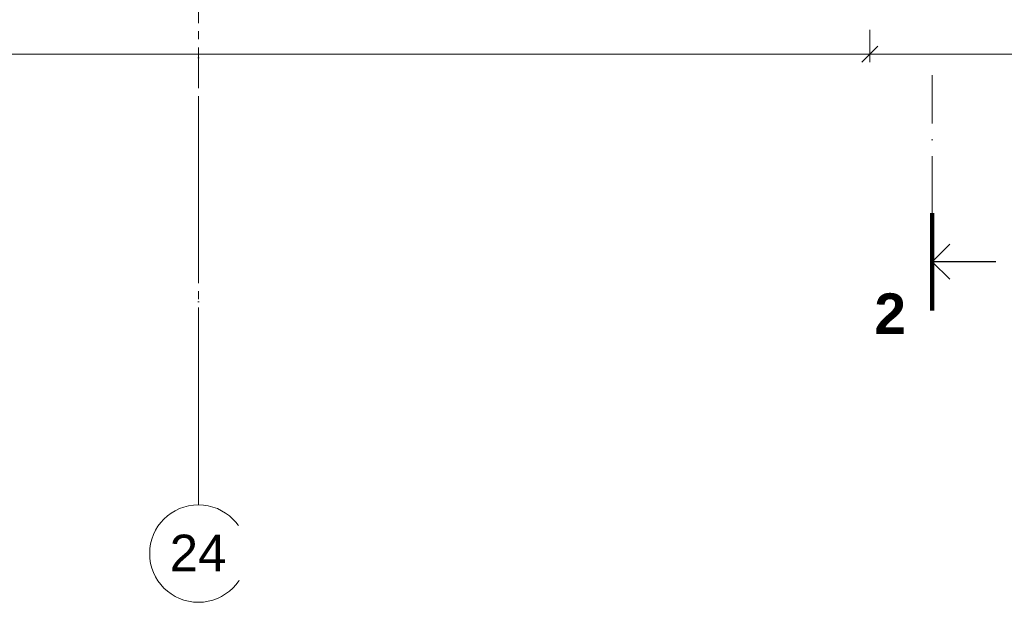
# Model space of a CAD drawing. Header units: millimetres. Extents: x 198345 to 441227, y -23587 to 80066.
# Tile 17 of 79: x 263440 to 275561, y 53944 to 61115. Entities that reach past the tile are written whole.
import ezdxf

# ---------------------------------------------------------------- set-up
doc = ezdxf.new("R2010")
doc.units = ezdxf.units.MM
for name, pattern in [('IMPORT-HP_01_CER_B', [800, 500, -100, 100, -100]), ('Čerchovaná 20mm', [3000, 2000, -500, 0, -500]), ('Čerchovaná řez', [1100, 700, -200, 0, -200])]:
    doc.linetypes.add(name, pattern=pattern)
for name, color, linetype, lineweight in [('CA_IMPORTY18', 8, 'Continuous', 9), ('CA_KOTY', 3, 'Continuous', 9), ('CA_KOTY-100', 3, 'Continuous', 9), ('CA_OSY', 5, 'Continuous', 9), ('CA_REZYZNACKY', 1, 'Continuous', 9), ('CA_TEXT35', 62, 'Continuous', 9)]:
    doc.layers.add(name, color=color, linetype=linetype, lineweight=lineweight)
doc.styles.add('Arial_2', font='arial.ttf', dxfattribs={"height": 450})
doc.styles.add('Arial_4', font='arial.ttf', dxfattribs={"width": 0.8, "height": 200})
doc.styles.add('Arial_B', font='arialbd.ttf', dxfattribs={"height": 500})
doc.dimstyles.new('HP_Přímá_-_2_mm_Ariel_1-100', dxfattribs={"dimscale": 304.8, "dimtxt": 204.05188, "dimasz": 0.656168, "dimexe": 0.328084, "dimexo": 0.0625, "dimgap": 0.164042, "dimtad": 1, "dimdec": 0, "dimzin": 0, "dimdsep": 46, "dimtxsty": 'Arial_4', "dimblk1": 'OBLIQUE', "dimblk2": 'OBLIQUE', "dimsah": 1, "dimcen": 0.09, "dimazin": 0, "dimtfac": 1, "dimtdec": 4, "dimtix": 1, "dimtmove": 0, "dimatfit": 3, "dimfxl": 0.984252, "dimfxlon": 1, "dimtvp": 1, "dimtolj": 1, "dimtzin": 0, "dimarcsym": 2})

# ---------------------------------------------------------------- blocks, each defined once
blk = doc.blocks.new('ocelová kce final - 11542_003_OK-HALA_TaO-2_ET_AciS_2025-05-29_upr_dwg-2597525-PŮDORYS 1_NP -vestavek V9')
at = {"layer": 'CA_IMPORTY18', "color": 57, "linetype": 'IMPORT-HP_01_CER_B'}
blk.add_line((265640, 56274), (265640, 63130), dxfattribs=at)
blk = doc.blocks.new('ocelová kce final - ocelová kce final-2597615-PŮDORYS 1_NP -vestavek V9')
blk.add_blockref('ocelová kce final - 11542_003_OK-HALA_TaO-2_ET_AciS_2025-05-29_upr_dwg-2597525-PŮDORYS 1_NP -vestavek V9', (0, 0))
blk = doc.blocks.new('Osnova - Bublina osnovy 12mm-4850-PŮDORYS 1_NP -vestavek V9')
at = {"layer": 'CA_TEXT35'}
blk.add_circle((0, 0), 6, dxfattribs=at)
blk = doc.blocks.new('Řez - HP_rez-422275-PŮDORYS 1_NP -vestavek V9')
at = {"layer": 'CA_REZYZNACKY', "lineweight": 100}
blk.add_line((-12, 0), (0, 0), dxfattribs=at)
at = {"layer": 'CA_REZYZNACKY', "lineweight": 25}
for p, q in [((-6, 0), (-8.15, -2.15)), ((-6, 0), (-3.85, -2.15)), ((-6, -7.82), (-6, 0))]:
    blk.add_line(p, q, dxfattribs=at)
blk = doc.blocks.new('DIMBLOCK66-PŮDORYS 1_NP -vestavek V9')
at = {"layer": 'CA_KOTY-100'}
for p, q in [((223970, 60691), (223970, 60991)), ((273905, 60691), (273905, 60991)), ((223970, 60691), (224070, 60791)), ((273905, 60691), (274005, 60791)), ((223970, 60691), (223870, 60591)), ((223970, 60691), (273905, 60691)), ((223970, 60691), (223970, 60591)), ((273905, 60691), (273805, 60591)), ((273905, 60691), (273905, 60591))]:
    blk.add_line(p, q, dxfattribs=at)
at = {"layer": 'CA_KOTY-100', "color": 0, "insert": (248631, 61001), "char_height": 200, "width": 734.59, "attachment_point": 1, "line_spacing_factor": 0.941778, "style": 'Arial_4'}
blk.add_mtext('49935', dxfattribs=at)
blk = doc.blocks.new('_Oblique')
at = {"color": 0, "linetype": 'ByBlock', "lineweight": -2}
blk.add_line((-0.5, -0.5), (0.5, 0.5), dxfattribs=at)
blk = doc.blocks.new('DIMBLOCK67-PŮDORYS 1_NP -vestavek V9')
at = {"layer": 'CA_KOTY-100'}
for p, q in [((273905, 60691), (273905, 60991)), ((289220, 60691), (289220, 60991)), ((273905, 60691), (274005, 60791)), ((289220, 60691), (289320, 60791)), ((273905, 60691), (273805, 60591)), ((273905, 60691), (289220, 60691)), ((273905, 60691), (273905, 60591)), ((289220, 60691), (289120, 60591)), ((289220, 60691), (289220, 60591))]:
    blk.add_line(p, q, dxfattribs=at)
at = {"layer": 'CA_KOTY-100', "color": 0, "insert": (281256, 61001), "char_height": 200, "width": 734.59, "attachment_point": 1, "line_spacing_factor": 0.941778, "style": 'Arial_4'}
blk.add_mtext('15315', dxfattribs=at)

msp = doc.modelspace()

# ---------------------------------------------------------------- linework, layer by layer
at = {"layer": 'CA_OSY', "linetype": 'Čerchovaná 20mm'}
msp.add_line((265640, 55144.1), (265640, 77724.5), dxfattribs=at)
at = {"layer": 'CA_REZYZNACKY', "linetype": 'Čerchovaná řez'}
msp.add_line((274674.6, 58735.6), (274674.6, 60430.4), dxfattribs=at)

# ---------------------------------------------------------------- block references
at = {"layer": 'CA_IMPORTY18', "color": 57}
msp.add_blockref('ocelová kce final - ocelová kce final-2597615-PŮDORYS 1_NP -vestavek V9', (0, 0), dxfattribs=at)
at = {"layer": 'CA_REZYZNACKY', "lineweight": 100, "xscale": 99.99999999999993, "yscale": 99.99999999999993, "zscale": 99.99999999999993, "rotation": 89.99999999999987}
msp.add_blockref('Řez - HP_rez-422275-PŮDORYS 1_NP -vestavek V9', (274674.6, 58735.6), dxfattribs=at)
at = {"layer": 'CA_TEXT35', "xscale": 99.99999999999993, "yscale": 99.99999999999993, "zscale": 99.99999999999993}
msp.add_blockref('Osnova - Bublina osnovy 12mm-4850-PŮDORYS 1_NP -vestavek V9', (265640, 54544.1), dxfattribs=at)

# ---------------------------------------------------------------- texts
at = {"layer": 'CA_REZYZNACKY', "insert": (273961.5, 57746.5), "char_height": 500, "width": 481.012, "attachment_point": 1, "style": 'Arial_B'}
msp.add_mtext('\\fArial|b1|i0|c238|p34|;2', dxfattribs=at)

# ---------------------------------------------------------------- dimensions: what is measured, and where the dimension line sits
at = {"layer": 'CA_KOTY'}
for base, p1, p2, override, picture, middle in [((273905, 60691.3), (223970, 60991.3), (273905, 60991.3), {"dimpost": '<>', "dimfxl": 49935.046118}, 'DIMBLOCK66-PŮDORYS 1_NP -vestavek V9', (248937.5, 60843.5)), ((289220, 60691.3), (273905, 60991.3), (289220, 60991.3), {"dimpost": '<>', "dimfxl": 15315.001057}, 'DIMBLOCK67-PŮDORYS 1_NP -vestavek V9', (281562.5, 60843.5))]:
    dim = msp.add_linear_dim(base=base, p1=p1, p2=p2, dimstyle='HP_Přímá_-_2_mm_Ariel_1-100', override=override, dxfattribs=at)
    dim.commit()
    dim.dimension.update_dxf_attribs({"geometry": picture, "text_midpoint": middle})

# ---------------------------------------------------------------- next in the draw order: texts
at = {"layer": 'CA_TEXT35', "insert": (265285.9, 54776.7), "char_height": 450, "width": 849.789, "attachment_point": 1, "style": 'Arial_2', "bg_fill": 3, "box_fill_scale": 1.25, "bg_fill_color": 256, "bg_fill_true_color": 13158600, "bg_fill_transparency": 0}
msp.add_mtext('24', dxfattribs=at)

doc.saveas('drawing.dxf')
